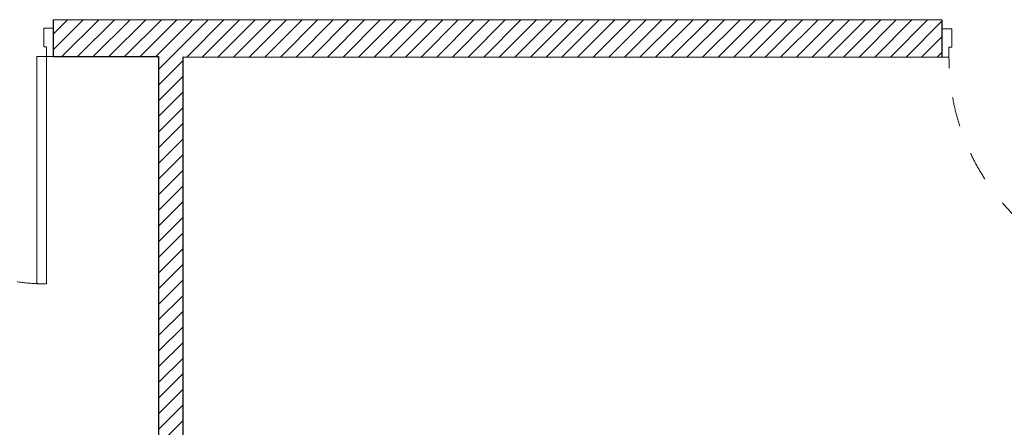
# Model space of a CAD drawing. Header units: millimetres. Extents: x 172139 to 266886, y 98118 to 138225.
# Tile 57 of 123: x 215696 to 219702, y 109546 to 111203. Entities that reach past the tile are written whole.
import ezdxf

# ---------------------------------------------------------------- set-up
doc = ezdxf.new("R2010")
doc.units = ezdxf.units.MM
doc.header["$MEASUREMENT"] = 0
doc.linetypes.add('Przerywana', pattern=[240, 120, -120])
doc.layers.add('Drzwi ArchiCAD', color=7, linetype='Continuous')
doc.layers.add('KR_INW', color=7, linetype='Continuous')
for name, color, linetype, lineweight in [('Drzwi ArchiCAD_Nr_pióra__1', 7, 'Continuous', 13), ('Drzwi ArchiCAD_Nr_pióra__27', 7, 'Continuous', 25), ('KR_INW_Nr_pióra__101', 252, 'Continuous', 5), ('KR_INW_Nr_pióra__27', 7, 'Continuous', 25)]:
    doc.layers.add(name, color=color, linetype=linetype, lineweight=lineweight)
pattern_1 = [(45, (0, 0), (-31.819804, 31.819804), [])]

# ---------------------------------------------------------------- blocks, each defined once
blk = doc.blocks.new('Drzwi 19_13')
at = {"layer": 'Drzwi ArchiCAD_Nr_pióra__1', "linetype": 'Continuous'}
for p, q in [((422, 0), (422, 924)), ((422, 924), (462, 924)), ((462, 924), (462, 0)), ((-462, 0), (-490, 0)), ((-490, 0), (-490, -115)), ((-462, -40), (-462, 0)), ((462, 0), (422, 0)), ((490, 0), (462, 0)), ((462, 0), (462, -40)), ((490, -115), (490, 0)), ((-450, -40), (-462, -40)), ((-450, -115), (-450, -40)), ((462, -40), (450, -40)), ((450, -40), (450, -115)), ((-490, -115), (-450, -115)), ((450, -115), (490, -115))]:
    blk.add_line(p, q, dxfattribs=at)
at = {"layer": 'Drzwi ArchiCAD_Nr_pióra__1', "linetype": 'Przerywana'}
blk.add_arc((462, 0), 924, 90, 180, dxfattribs=at)
at = {"layer": 'Drzwi ArchiCAD_Nr_pióra__27', "linetype": 'Continuous'}
for p, q in [((-490, 0), (-490, -115)), ((490, 0), (490, -115))]:
    blk.add_line(p, q, dxfattribs=at)
blk = doc.blocks.new('Drzwi 19_14')
at = {"layer": 'Drzwi ArchiCAD_Nr_pióra__1', "linetype": 'Continuous'}
for p, q in [((228.4, 885.9), (267.5, 894.1)), ((417.9, -8.3), (228.4, 885.9)), ((267.5, 894.1), (457, 0)), ((-457, 0), (-485, 0)), ((-485, 0), (-485, -115)), ((-457, -40), (-457, 0)), ((457, 0), (417.9, -8.3)), ((485, 0), (457, 0)), ((457, 0), (457, -40)), ((485, -115), (485, 0)), ((-445, -40), (-457, -40)), ((-445, -115), (-445, -40)), ((457, -40), (445, -40)), ((445, -40), (445, -115)), ((-485, -115), (-445, -115)), ((445, -115), (485, -115))]:
    blk.add_line(p, q, dxfattribs=at)
at = {"layer": 'Drzwi ArchiCAD_Nr_pióra__1', "linetype": 'Przerywana'}
blk.add_arc((457, 0), 914, 101.9642, 180, dxfattribs=at)
at = {"layer": 'Drzwi ArchiCAD_Nr_pióra__27', "linetype": 'Continuous'}
for p, q in [((-485, 0), (-485, -115)), ((485, 0), (485, -115))]:
    blk.add_line(p, q, dxfattribs=at)
blk = doc.blocks.new('Ściana_35', base_point=(207868.7, 111207.8))
at = {"layer": 'KR_INW_Nr_pióra__101', "linetype": 'Continuous'}
h = blk.add_hatch(dxfattribs=at)
h.set_pattern_fill('Cegła_licówka', color=256, style=0, pattern_type=2)
h.set_pattern_definition(pattern_1)
h.paths.add_polyline_path([(215833.3, 111168.3), (215833.3, 111053.3), (219449.2, 111051.3), (219449.3, 111166.3), (219449.3, 111201.3), (215833.4, 111203.3)])
at = {"layer": 'KR_INW_Nr_pióra__27', "linetype": 'Continuous'}
for p, q in [((215833.3, 111168.3), (215833.4, 111203.3)), ((219449.3, 111166.3), (219449.3, 111201.3)), ((215833.3, 111053.3), (215833.3, 111168.3)), ((219449.2, 111051.3), (219449.3, 111166.3))]:
    blk.add_line(p, q, dxfattribs=at)
at = {"layer": 'KR_INW_Nr_pióra__27', "linetype": 'Continuous', "flags": 128}
for points in [[(219449.3, 111201.3), (215833.4, 111203.3)], [(215833.3, 111053.3), (216260.3, 111053.1)], [(216360.3, 111053), (219449.2, 111051.3)]]:
    blk.add_lwpolyline(points, dxfattribs=at)
at = {"layer": 'Drzwi ArchiCAD', "linetype": 'Continuous', "xscale": -1, "zscale": 1000, "rotation": 179.9679760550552}
for name, p in [('Drzwi 19_13', (215343.3, 111053.6)), ('Drzwi 19_14', (219934.2, 111051))]:
    blk.add_blockref(name, p, dxfattribs=at)
blk = doc.blocks.new('Ściana_66', base_point=(216360.3, 106855.1))
at = {"layer": 'KR_INW_Nr_pióra__101', "linetype": 'Continuous'}
h = blk.add_hatch(dxfattribs=at)
h.set_pattern_fill('Cegła_licówka', color=256, style=0, pattern_type=2)
h.set_pattern_definition(pattern_1)
h.paths.add_polyline_path([(216360.3, 107385.1), (216360.3, 111053), (216260.3, 111053.1), (216260.3, 107385.1)])
at = {"layer": 'KR_INW_Nr_pióra__27', "linetype": 'Continuous', "flags": 128}
for points in [[(216260.3, 111053.1), (216260.3, 107385.1)], [(216360.3, 107385.1), (216360.3, 111053)]]:
    blk.add_lwpolyline(points, dxfattribs=at)

msp = doc.modelspace()

# ---------------------------------------------------------------- block references
at = {"layer": 'KR_INW'}
for name, p in [('Ściana_35', (207868.7, 111207.8)), ('Ściana_66', (216360.3, 106855.1))]:
    msp.add_blockref(name, p, dxfattribs=at)

doc.saveas('drawing.dxf')
